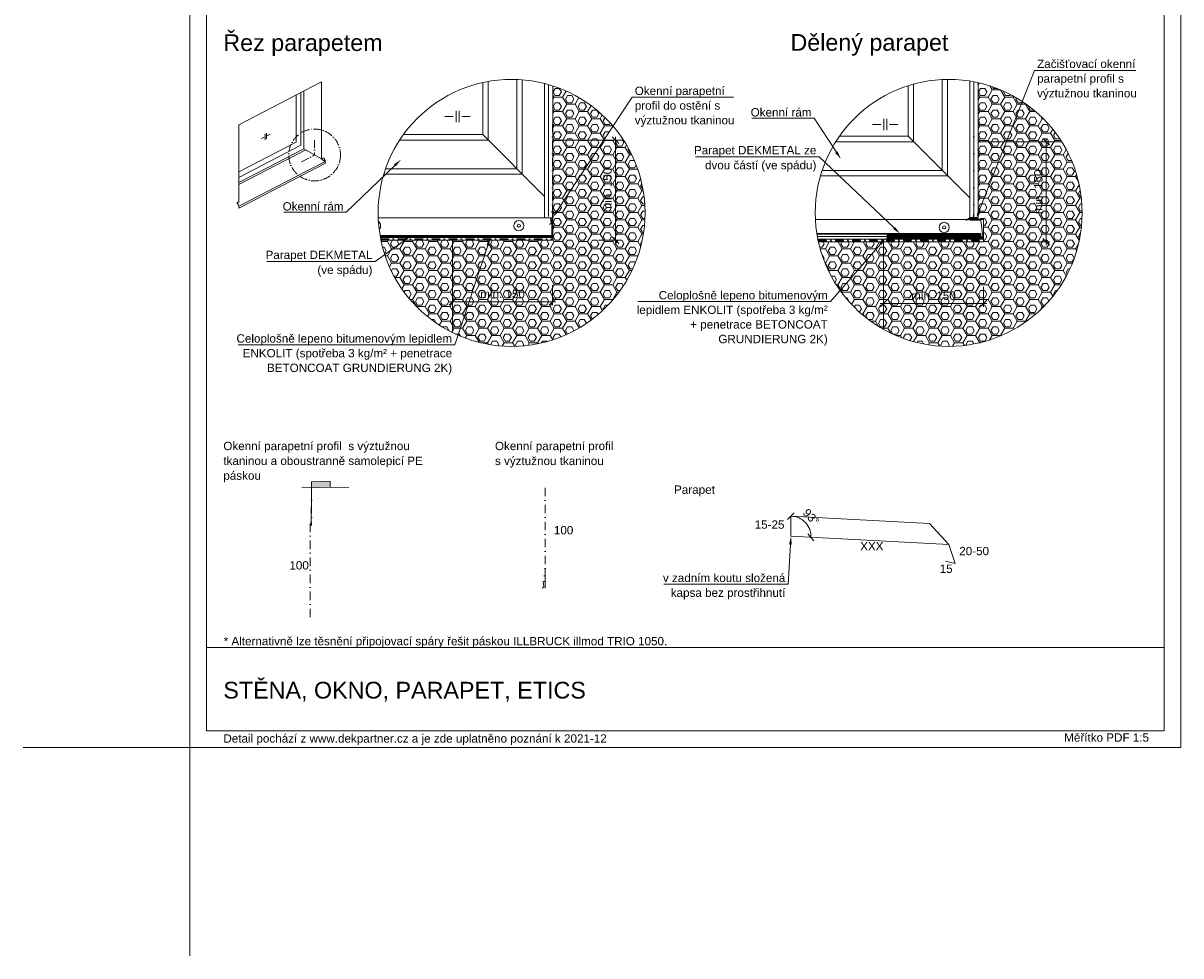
# Model space of a CAD drawing. Header units: millimetres. Extents: x -456324 to -444643, y 41194 to 44766.
# Tile 1 of 23: x -455568 to -453833, y 41194 to 42592. Entities that reach past the tile are written whole.
import ezdxf
from ezdxf.xclip import XClip

# ---------------------------------------------------------------- set-up
doc = ezdxf.new("R2010")
doc.units = ezdxf.units.MM
doc.header["$MEASUREMENT"] = 0
doc.header["$XCLIPFRAME"] = 0
doc.linetypes.add('ACAD_ISO10W100', pattern=[18, 12, -3, 0, -3])
doc.linetypes.add('VÝZTUŽNÁ_SÍŤ', pattern=[25.4, 12.7, -6.35, 0, -6.35])
for name, color, linetype in [('POHLED ZÁPADNÍ_1__K EXPEDICI', 7, 'Continuous'), ('POHLED ZÁPADNÍ_1__ZÁPATÍ', 7, 'Continuous'), ('POHLED ZÁPADNÍ_1_Defpoints', 7, 'Continuous'), ('POHLED ZÁPADNÍ_1_DEK_ETICS', 7, 'Continuous'), ('POHLED ZÁPADNÍ_1_DEK_KÓTY', 7, 'Continuous'), ('POHLED ZÁPADNÍ_1_DEK_Plechy', 7, 'Continuous'), ('POHLED ZÁPADNÍ_1_DEK_POPIS', 7, 'Continuous'), ('POHLED ZÁPADNÍ_1_DEK_SLABA', 7, 'Continuous'), ('POHLED ZÁPADNÍ_1_DEK_Spojeni', 7, 'Continuous'), ('POHLED ZÁPADNÍ_1_DEK_Výztužná síť', 7, 'Continuous'), ('POHLED ZÁPADNÍ_1_DEK_ŠRAFY', 7, 'Continuous'), ('POHLED ZÁPADNÍ_1_moje-rastr-pozn', 7, 'Continuous')]:
    doc.layers.add(name, color=color, linetype=linetype)
doc.styles.add('GENEROVANÝ_STYL_1', font='txt')
doc.linetypes.add('FENCELINE1', pattern='A,0,[2,Detail č.8 ŘEZ OKNEM -PARAPET1.Shx,S=0.31246,R=0,X=0,Y=0],-39.37,0', length=39.37)
doc.linetypes.add('LEPENÍ', pattern='A,0,[1,Detail č.8 ŘEZ OKNEM -PARAPET1.Shx,S=0.060476,R=0,X=0,Y=0],-7.62,0', length=7.62)
pattern_1 = [(0, (-667582.942, -9197.05), (0, 10.8253175), [6.25, -12.5]), (120, (-667582.942, -9197.05), (9.37499996, 5.41265875), [6.25, -12.5]), (60, (-667576.692, -9197.05), (-9.37499996, 5.41265875), [6.25, -12.5]), (0, (-667584.192, -9199.22), (18.75, 10.8253175), [12.5, -25]), (120, (-667584.192, -9199.22), (-18.74999996, 10.82531757), [12.5, -25]), (60, (-667584.192, -9199.22), (4e-08, 21.65063507), [0, -25, 12.5, 0, 0, 0])]

# ---------------------------------------------------------------- blocks, each defined once
blk = doc.blocks.new('Kresba_1_1', base_point=(-458293.8, 41579.2))
at = {"layer": 'POHLED ZÁPADNÍ_1_DEK_KÓTY', "linetype": 'Continuous', "lineweight": 18}
for points in [[(-455012.1, 42379.9), (-455009.2, 42376.9), (-455001.6, 42387)], [(-454347.3, 42399.5), (-454350.8, 42397.2), (-454342.2, 42387.9)], [(-454765.6, 42309.2), (-454769, 42311.5), (-454774.2, 42299.9)], [(-454132.7, 42311), (-454136.5, 42312.5), (-454139.2, 42300.1)], [(-454261, 42286.2), (-454263.9, 42283.2), (-454253.4, 42276.1)], [(-454999.6, 42266.2), (-454997.2, 42262.8), (-454988.3, 42271.8)], [(-454873.4, 42259), (-454869.5, 42257.7), (-454867.5, 42270.2)], [(-454284.3, 42262), (-454281.2, 42259.3), (-454274.5, 42270.1)], [(-454419.9, 41810.5), (-454415.7, 41810.3), (-454417, 41822.9)]]:
    blk.add_hatch(color=6, dxfattribs=at).paths.add_polyline_path(points)
at = {"layer": 'POHLED ZÁPADNÍ_1_DEK_ŠRAFY', "linetype": 'Continuous', "lineweight": 18}
h = blk.add_hatch(dxfattribs=at)
h.set_pattern_fill('PUR_0001', color=3, style=0, pattern_type=2)
h.set_pattern_definition(pattern_1)
h.paths.add_polyline_path([(-454773.9, 42416.3), (-454697.4, 42416.3), (-454683.6, 42437.2, 0.138402), (-454773.9, 42497.5)])
h = blk.add_hatch(dxfattribs=at)
h.set_pattern_fill('PUR_0001', color=3, style=0, pattern_type=2)
h.set_pattern_definition(pattern_1)
h.paths.add_polyline_path([(-454136.6, 42413.7), (-454011.2, 42413.7, 0.199605), (-454136.6, 42502.4)])
h = blk.add_hatch(dxfattribs=at)
h.set_pattern_fill('PUR_0001', color=3, style=0, pattern_type=2)
h.set_pattern_definition(pattern_1)
h.paths.add_polyline_path([(-454635.7, 42307.3, 0.145113), (-454668, 42416.3), (-454773.9, 42416.3), (-454773.9, 42266.3), (-454924.2, 42266.3), (-454924.2, 42127.9, 0.011343), (-454915.9, 42124.1, 0.540963)])
h = blk.add_hatch(dxfattribs=at)
h.set_pattern_fill('PUR_0001', color=3, style=0, pattern_type=2)
h.set_pattern_definition(pattern_1)
h.paths.add_polyline_path([(-454128.5, 42263.7), (-454278.5, 42263.7), (-454278.5, 42132.9, 0.573335), (-453980.6, 42307.3, 0.141117), (-454011.2, 42413.7), (-454136.6, 42413.7), (-454136.6, 42297.2), (-454128.5, 42297.2)])
for points in [[(-454148.9, 42297.2), (-454137.9, 42297.2), (-454137.9, 42300.2), (-454148.9, 42300.2)], [(-455107.5, 41905.4), (-455135.8, 41904.2), (-455135.8, 41895.8), (-455107.4, 41897.1)]]:
    blk.add_hatch(color=3, dxfattribs=at).paths.add_polyline_path(points)
h = blk.add_hatch(dxfattribs=at)
h.set_pattern_fill('PUR_0001', color=3, style=0, pattern_type=2)
h.set_pattern_definition(pattern_1)
h.paths.add_polyline_path([(-454924.2, 42127.9), (-454924.2, 42266.3), (-455031.5, 42266.3, 0.027712), (-455025.7, 42244.9, 0.201496)])
h = blk.add_hatch(dxfattribs=at)
h.set_pattern_fill('PUR_0001', color=3, style=0, pattern_type=2)
h.set_pattern_definition(pattern_1)
h.paths.add_polyline_path([(-454375.8, 42263.7, 0.212937), (-454278.5, 42132.9), (-454278.5, 42263.7)])
at = {"layer": 'POHLED ZÁPADNÍ_1__K EXPEDICI', "color": 3, "linetype": 'Continuous', "lineweight": 18, "flags": 128}
blk.add_lwpolyline([(-455317.7, 43606.2), (-453832.7, 43606.2), (-453832.7, 41506.2), (-455317.7, 41506.2)], close=True, dxfattribs=at)
at = {"layer": 'POHLED ZÁPADNÍ_1_Defpoints', "color": 6, "linetype": 'Continuous', "lineweight": 18}
for p, q in [((-454417, 41852.9), (-454417, 41852.9)), ((-454390.7, 41836.9), (-454390.6, 41836.9)), ((-454417, 41822.9), (-454417, 41822.9)), ((-454417, 41822.9), (-454417, 41822.9)), ((-454180.4, 41810.5), (-454180.3, 41810.5))]:
    blk.add_line(p, q, dxfattribs=at)
at = {"layer": 'POHLED ZÁPADNÍ_1_Defpoints', "color": 7, "linetype": 'Continuous', "lineweight": 18}
for p, q in [((-455317.7, 41756.2), (-455317.7, 41256.2)), ((-455567.7, 41506.2), (-455067.7, 41506.2))]:
    blk.add_line(p, q, dxfattribs=at)
at = {"layer": 'POHLED ZÁPADNÍ_1_DEK_ETICS', "color": 9, "linetype": 'FENCELINE1', "lineweight": 18}
for p, q in [((-454780.3, 42301.8), (-454780.3, 42499.5)), ((-454143, 42299), (-454143, 42503.7))]:
    blk.add_line(p, q, dxfattribs=at)
at = {"layer": 'POHLED ZÁPADNÍ_1_DEK_KÓTY', "color": 6, "linetype": 'Continuous', "lineweight": 18}
for p, q in [((-454134.6, 42311.7), (-454052.1, 42520.7)), ((-454052.1, 42520.7), (-454050.1, 42520.7)), ((-454050.1, 42520.7), (-453900.2, 42520.7)), ((-454767.3, 42310.3), (-454655.1, 42480.4)), ((-454655.1, 42480.4), (-454653.1, 42480.4)), ((-454653.1, 42480.4), (-454503.2, 42480.4)), ((-454384.2, 42449.4), (-454475.4, 42449.4)), ((-454382.2, 42449.4), (-454384.2, 42449.4)), ((-454349, 42398.3), (-454382.2, 42449.4)), ((-454675.2, 42411.3), (-454685.2, 42421.3)), ((-454680.2, 42261.3), (-454680.2, 42421.3)), ((-454705.2, 42416.3), (-454675.2, 42416.3)), ((-454059.5, 42413.7), (-454029.5, 42413.7)), ((-454029.5, 42408.7), (-454039.5, 42418.7)), ((-454034.5, 42258.7), (-454034.5, 42418.7)), ((-454376.9, 42391.3), (-454560.1, 42391.3)), ((-454374.9, 42391.3), (-454376.9, 42391.3)), ((-454262.4, 42284.7), (-454374.9, 42391.3)), ((-455010.6, 42378.4), (-455083.6, 42308.5)), ((-455085.6, 42308.5), (-455176.8, 42308.5)), ((-455083.6, 42308.5), (-455085.6, 42308.5)), ((-454705.2, 42266.3), (-454675.2, 42266.3)), ((-454685.2, 42271.3), (-454675.2, 42261.3)), ((-454039.5, 42268.7), (-454029.5, 42258.7)), ((-454998.4, 42264.5), (-455040.3, 42234.5)), ((-454871.4, 42258.3), (-454920.8, 42109.4)), ((-454282.7, 42260.6), (-454357.9, 42174.3)), ((-454059.5, 42263.7), (-454029.5, 42263.7)), ((-455042.3, 42234.5), (-455202.3, 42234.5)), ((-455040.3, 42234.5), (-455042.3, 42234.5)), ((-454924.2, 42199.1), (-454924.2, 42169.1)), ((-454774.2, 42199.1), (-454774.2, 42169.1)), ((-454278.5, 42196.5), (-454278.5, 42166.5)), ((-454128.5, 42196.5), (-454128.5, 42166.5)), ((-454919.2, 42179.1), (-454929.2, 42169.1)), ((-454779.2, 42169.1), (-454769.2, 42179.1)), ((-454929.2, 42174.1), (-454769.2, 42174.1)), ((-454359.9, 42174.3), (-454646.6, 42174.3)), ((-454357.9, 42174.3), (-454359.9, 42174.3)), ((-454273.5, 42176.5), (-454283.5, 42166.5)), ((-454283.5, 42171.5), (-454123.5, 42171.5)), ((-454133.5, 42166.5), (-454123.5, 42176.5)), ((-454922.8, 42109.4), (-455245.7, 42109.4)), ((-454920.8, 42109.4), (-454922.8, 42109.4)), ((-454412, 41857.7), (-454422, 41847.7)), ((-454391.9, 41826.6), (-454382.5, 41816.1)), ((-454417.8, 41810.4), (-454421.4, 41750.8)), ((-454423.4, 41750.8), (-454607.7, 41750.8)), ((-454421.4, 41750.8), (-454423.4, 41750.8))]:
    blk.add_line(p, q, dxfattribs=at)
for centre in [(-454835.7, 42307.3), (-454180.6, 42307.3)]:
    blk.add_circle(centre, 200, dxfattribs=at)
blk.add_arc((-454417, 41822.9), 29.9, 357, 90, dxfattribs=at)
at = {"layer": 'POHLED ZÁPADNÍ_1_DEK_Plechy', "color": 5, "linetype": 'Continuous', "lineweight": 18}
for p, q in [((-454149, 42297.2), (-454380.3, 42297.2)), ((-454141.7, 42297.2), (-454149, 42297.2)), ((-454141.7, 42297.2), (-454149, 42297.2)), ((-454272.7, 42273), (-454272.7, 42270.8)), ((-454272.7, 42272), (-454272.7, 42270.8)), ((-454272.7, 42270.8), (-454141.7, 42270.8)), ((-454143.7, 42273), (-454143.6, 42273)), ((-454417, 41852.9), (-454209.6, 41842)), ((-454417, 41852.9), (-454417, 41822.9)), ((-454180.4, 41810.5), (-454209.6, 41842)), ((-454417, 41822.9), (-454180.4, 41810.5)), ((-454180.4, 41810.5), (-454171.1, 41782)), ((-454171.1, 41782), (-454185.6, 41785.7))]:
    blk.add_line(p, q, dxfattribs=at)
at = {"layer": 'POHLED ZÁPADNÍ_1_DEK_Plechy', "color": 5, "linetype": 'Continuous', "lineweight": 18, "flags": 128}
for points in [[(-455032.8, 42273.4), (-454775.3, 42273.4), (-454775.3, 42299.9)], [(-454149, 42296.5), (-454132.6, 42296.5), (-454129.6, 42271.5), (-454272.7, 42271.5)], [(-454132.5, 42276.2), (-454378.2, 42276.2)]]:
    blk.add_lwpolyline(points, dxfattribs=at)
at = {"layer": 'POHLED ZÁPADNÍ_1_DEK_POPIS', "color": 6, "linetype": 'Continuous', "lineweight": 18}
blk.add_line((-455292.7, 41656.2), (-453857.7, 41656.2), dxfattribs=at)
at = {"layer": 'POHLED ZÁPADNÍ_1_DEK_POPIS', "color": 6, "linetype": 'Continuous', "lineweight": 18, "flags": 128}
blk.add_lwpolyline([(-455292.7, 43581.2), (-453857.7, 43581.2), (-453857.7, 41531.2), (-455292.7, 41531.2)], close=True, dxfattribs=at)
at = {"layer": 'POHLED ZÁPADNÍ_1_DEK_SLABA', "color": 153, "linetype": 'Continuous', "lineweight": 18}
for p, q in [((-455244.3, 42439.2), (-455120.6, 42503.4)), ((-455120.6, 42503.4), (-455120.6, 42388.2)), ((-454879, 42502.6), (-454879, 42424.6)), ((-454870.6, 42504.2), (-454870.6, 42416.2)), ((-454828, 42507.2), (-454828, 42373.2)), ((-454819.6, 42506.7), (-454819.6, 42365.2)), ((-454786.4, 42501.1), (-454786.4, 42299.9)), ((-454773.9, 42266.3), (-454773.9, 42497.5)), ((-454241.6, 42497.8), (-454241.6, 42422)), ((-454233.2, 42500.3), (-454233.2, 42413.6)), ((-454190.6, 42507.1), (-454190.6, 42370.6)), ((-454182.2, 42507.3), (-454182.2, 42362.6)), ((-454149, 42504.8), (-454149, 42300.1)), ((-454136.6, 42297.2), (-454136.6, 42502.4)), ((-455158.4, 42413.2), (-455158.4, 42483.8)), ((-455151.3, 42408.8), (-455151.3, 42487.5)), ((-455146.9, 42489.7), (-455146.9, 42403.3)), ((-454918.8, 42443), (-454918.8, 42460)), ((-454914.5, 42443), (-454914.5, 42460)), ((-455244.3, 42439.2), (-455244.3, 42324)), ((-454923.2, 42451.5), (-454935.7, 42451.5)), ((-454910.2, 42451.5), (-454897.7, 42451.5)), ((-454282.1, 42439.8), (-454294.7, 42439.8)), ((-454277.8, 42431.3), (-454277.8, 42448.4)), ((-454273.5, 42431.3), (-454273.5, 42448.4)), ((-454269.2, 42439.8), (-454256.6, 42439.8)), ((-455205.2, 42425.5), (-455205.2, 42416.8)), ((-455202.9, 42426.7), (-455202.9, 42418)), ((-455202, 42422.9), (-455197.7, 42425.1)), ((-454997.7, 42424.6), (-454879, 42424.6)), ((-454879, 42424.6), (-454786.2, 42331.8)), ((-454344.5, 42422), (-454241.6, 42422)), ((-454241.6, 42422), (-454149, 42330)), ((-454241.6, 42422), (-454149, 42330)), ((-455244.3, 42368.6), (-455158.4, 42413.2)), ((-455244.3, 42360.5), (-455151.3, 42408.8)), ((-455210.6, 42418.5), (-455206.4, 42420.6)), ((-455003.5, 42416.2), (-454870.6, 42416.2)), ((-454773.9, 42416.3), (-454668, 42416.3)), ((-454350, 42413.6), (-454233.2, 42413.6)), ((-454136.6, 42413.7), (-454011.2, 42413.7)), ((-455244.3, 42352.8), (-455146.9, 42403.3)), ((-455244.3, 42349.7), (-455145.1, 42401.2)), ((-455146.9, 42403.3), (-455120.6, 42388.2)), ((-455120.6, 42388.2), (-455117.6, 42389.7)), ((-455120.6, 42387.5), (-455115.2, 42384.4)), ((-455244.5, 42317.3), (-455114.9, 42384.5)), ((-455244.4, 42314.5), (-455114.8, 42381.8)), ((-455114.9, 42384.5), (-455114.8, 42381.8)), ((-454827.6, 42373.2), (-455024.6, 42373.2)), ((-454190.2, 42370.6), (-454370.3, 42370.6)), ((-454819.6, 42365.2), (-455027.1, 42365.2)), ((-454182.2, 42362.6), (-454372.8, 42362.6)), ((-454182.2, 42362.6), (-454372.8, 42362.6)), ((-455247.2, 42322.4), (-455244.3, 42324)), ((-455244.5, 42317.3), (-455244.4, 42314.5)), ((-454774.2, 42299.9), (-455035.6, 42299.9)), ((-454775.3, 42299.9), (-454775.3, 42276.6)), ((-454137.9, 42297.2), (-454128.5, 42297.2)), ((-454128.5, 42263.7), (-454128.5, 42297.2)), ((-454780.2, 42273.4), (-455032.8, 42273.4)), ((-454773.9, 42270.3), (-455032.3, 42270.3)), ((-454773.9, 42266.3), (-455031.5, 42266.3)), ((-454924.2, 42266.3), (-454924.2, 42127.9)), ((-454378, 42275.4), (-454132.5, 42275.4)), ((-454128.5, 42267.7), (-454376.6, 42267.7)), ((-454272.7, 42276.1), (-454272.7, 42267.7)), ((-454132.5, 42272.3), (-454272.7, 42272.3)), ((-454272.7, 42270.8), (-454128.5, 42270.8)), ((-454141.7, 42270.8), (-454272.7, 42270.8)), ((-454132.5, 42275.4), (-454132.5, 42272.3)), ((-454128.5, 42263.7), (-454375.8, 42263.7)), ((-454278.5, 42263.7), (-454278.5, 42132.9))]:
    blk.add_line(p, q, dxfattribs=at)
at = {"layer": 'POHLED ZÁPADNÍ_1_DEK_SLABA', "color": 153, "linetype": 'ACAD_ISO10W100', "lineweight": 18}
for p in [(-455130.9, 42416), (-455150.3, 42383.9)]:
    blk.add_line(p, (-455130.9, 42394), dxfattribs=at)
at = {"layer": 'POHLED ZÁPADNÍ_1_DEK_SLABA', "color": 153, "linetype": 'Continuous', "lineweight": 18, "flags": 128}
for points in [[(-454774.2, 42289.9), (-454774.2, 42318.9)], [(-454774.2, 42289.9), (-454774.2, 42299.9), (-454777.2, 42299.9), (-454776.2, 42291.7), (-454778.7, 42290.1)], [(-454774.2, 42308.6), (-454776.2, 42308.6)], [(-454148.9, 42300.2), (-454154.4, 42295.9)], [(-454148.9, 42300.2), (-454148.9, 42303.2)], [(-454148.9, 42300.2), (-454137.9, 42300.2)], [(-454143.3, 42300.2), (-454143.3, 42305.2)], [(-454142.7, 42300.2), (-454142.7, 42305.2)], [(-455079.4, 41896.5), (-455150, 41895.2)], [(-455135.8, 41895.3), (-455136.3, 41838.9)], [(-454785.2, 41763.7), (-454787.2, 41763.7)], [(-454785.2, 41745), (-454785.2, 41774)], [(-454785.2, 41745), (-454785.2, 41755), (-454788.2, 41755), (-454787.2, 41746.8), (-454789.7, 41745.2)]]:
    blk.add_lwpolyline(points, dxfattribs=at)
at = {"layer": 'POHLED ZÁPADNÍ_1_DEK_SLABA', "color": 153, "linetype": 'ACAD_ISO10W100', "lineweight": 18}
blk.add_circle((-455130.9, 42394), 38.8, dxfattribs=at)
at = {"layer": 'POHLED ZÁPADNÍ_1_DEK_SLABA', "color": 153, "linetype": 'Continuous', "lineweight": 18}
for centre, radius in [((-454824.8, 42288.1), 7.66), ((-454824.8, 42288.1), 2.32), ((-454187.4, 42285.5), 7.66), ((-454187.4, 42285.5), 2.32)]:
    blk.add_circle(centre, radius, dxfattribs=at)
for centre, radius, start, end in [((-455125.5, 42382.1), 10.9, 12.6957, 43.8602), ((-455255.1, 42314.9), 10.9, 12.6957, 43.8602), ((-455039.6, 42288.1), 7.66, 315.1953, 55.5678)]:
    blk.add_arc(centre, radius, start, end, dxfattribs=at)
at = {"layer": 'POHLED ZÁPADNÍ_1_DEK_Spojeni', "color": 6, "linetype": 'LEPENÍ', "lineweight": 18}
for p, q in [((-455032.5, 42271.8), (-454773.9, 42271.8)), ((-454377.4, 42272), (-454272.7, 42271.9)), ((-454272.7, 42269.2), (-454128.5, 42269.2)), ((-454272.6, 42273.9), (-454132.5, 42273.8))]:
    blk.add_line(p, q, dxfattribs=at)
at = {"layer": 'POHLED ZÁPADNÍ_1_DEK_Výztužná síť', "color": 1, "linetype": 'VÝZTUŽNÁ_SÍŤ', "lineweight": 18}
for p, q in [((-455032.1, 42269.2), (-454773.9, 42269.2)), ((-455031.7, 42267.4), (-454773.9, 42267.3)), ((-454376.4, 42266.6), (-454128.5, 42266.6)), ((-454376, 42264.7), (-454128.5, 42264.7)), ((-455135.8, 41895.3), (-455135.8, 41838.9))]:
    blk.add_line(p, q, dxfattribs=at)
at = {"layer": 'POHLED ZÁPADNÍ_1_DEK_Výztužná síť', "color": 1, "linetype": 'VÝZTUŽNÁ_SÍŤ', "lineweight": 18, "flags": 128}
for points in [[(-454774.5, 42300.2), (-454774.5, 42441.3)], [(-454142.9, 42300.2), (-454142.9, 42441.4)], [(-454785.6, 41755.3), (-454785.6, 41896.4)], [(-455137.4, 41841.8), (-455137.4, 41700.7)]]:
    blk.add_lwpolyline(points, dxfattribs=at)
at = {"layer": 'POHLED ZÁPADNÍ_1_DEK_ŠRAFY', "color": 3, "linetype": 'Continuous', "lineweight": 18}
for p, q in [((-454137.9, 42300.2), (-454148.9, 42300.2)), ((-454148.9, 42300.2), (-454148.9, 42297.2)), ((-454137.9, 42297.2), (-454137.9, 42300.2)), ((-454148.9, 42297.2), (-454137.9, 42297.2)), ((-455135.9, 41904.2), (-455107.5, 41905.4)), ((-455135.8, 41895.3), (-455135.8, 41904.2)), ((-455107.5, 41905.4), (-455107.4, 41895.9))]:
    blk.add_line(p, q, dxfattribs=at)
at = {"layer": 'POHLED ZÁPADNÍ_1_moje-rastr-pozn', "color": 241, "linetype": 'Continuous', "lineweight": 18}
blk.add_line((-455317.7, 44766.3), (-455317.7, 41194.2), dxfattribs=at)
at = {"layer": 'POHLED ZÁPADNÍ_1__ZÁPATÍ', "color": 6, "linetype": 'Continuous', "lineweight": 18, "insert": (-455267.7, 41589.9), "char_height": 25, "attachment_point": 4, "style": 'GENEROVANÝ_STYL_1'}
blk.add_mtext('\\A1;{\\pql;\\fArial|b0|i0|c238|p38;STĚNA, OKNO, PARAPET, ETICS}', dxfattribs=at)
at = {"layer": 'POHLED ZÁPADNÍ_1_DEK_KÓTY', "color": 6, "linetype": 'Continuous', "lineweight": 18, "style": 'GENEROVANÝ_STYL_1'}
for s, insert, char_height, attachment_point in [('\\A1;{\\pql;\\fArial|b0|i0|c238|p38;Řez parapetem}', (-455267.7, 42574.8), 25, 1), ('\\A1;{\\pql;\\fArial|b0|i0|c238|p38;Dělený parapet}', (-454417.8, 42575.2), 25, 1), ('\\A1;{\\pqr;\\fArial|b0|i0|c238|p38;Okenní rám}', (-454386.2, 42464.2), 12.5, 3), ('\\A1;{\\pqr;\\fArial|b0|i0|c238|p38;Okenní rám}', (-455087.6, 42323.3), 12.5, 3), ('\\A1;{\\pqc;\\fArial|b0|i0|c238|p38;min. 150}', (-454849.2, 42185.8), 12.5, 5), ('\\A1;{\\pqc;\\fArial|b0|i0|c238|p38;min. 150}', (-454203.5, 42183.2), 12.5, 5), ('\\A1;{\\pql;\\fArial|b0|i0|c238|p38;Parapet}', (-454592.2, 41898.9), 12.5, 1), ('\\A1;{\\pql;\\fArial|b0|i0|c238|p38;100}', (-454772.3, 41825.4), 12.5, 7), ('\\A1;{\\pql;\\fArial|b0|i0|c238|p38;15-25}', (-454471.4, 41833.9), 12.5, 7), ('\\A1;{\\pql;\\fArial|b0|i0|c238|p38;XXX}', (-454313.3, 41801.7), 12.5, 7), ('\\A1;{\\pql;\\fArial|b0|i0|c238|p38;20-50}', (-454164.8, 41794.2), 12.5, 7), ('\\A1;{\\pql;\\fArial|b0|i0|c238|p38;100}', (-455168.7, 41772.8), 12.5, 7), ('\\A1;{\\pql;\\fArial|b0|i0|c238|p38;15}', (-454194.2, 41767.7), 12.5, 7), ('\\A1;{\\pql;\\fArial|b0|i0|c238|p38;* Alternativně lze těsnění připojovací spáry řešit páskou ILLBRUCK illmod TRIO 1050.}', (-455267.2, 41663.8), 12.5, 4), ('\\A1;{\\pql;\\fArial|b0|i0|c238|p38;Měřítko PDF 1:5}', (-454007.5, 41521.2), 12.5, 4)]:
    blk.add_mtext(s, dxfattribs=dict(at, insert=insert, char_height=char_height, attachment_point=attachment_point))
at = {"layer": 'POHLED ZÁPADNÍ_1_DEK_KÓTY', "color": 6, "linetype": 'Continuous', "lineweight": 18, "char_height": 12.5, "style": 'GENEROVANÝ_STYL_1'}
for s, insert, width, attachment_point, line_spacing_factor in [('\\A1;{\\pql;\\fArial|b0|i0|c238|p38;Začišťovací okenní \\fArial|b0|i0|c238|p38;parapetní profil s \\fArial|b0|i0|c238|p38;výztužnou tkaninou}', (-454048.1, 42536.8), 173.53, 1, 1.056061), ('\\A1;{\\pql;\\fArial|b0|i0|c238|p38;Okenní parapetní \\fArial|b0|i0|c238|p38;profil do ostění s \\fArial|b0|i0|c238|p38;výztužnou tkaninou}', (-454651.1, 42496.4), 173.53, 1, 1.055996), ('\\A1;{\\pqr;\\fArial|b0|i0|c238|p38;Parapet DEKMETAL ze \\fArial|b0|i0|c238|p38;dvou částí (ve spádu)}', (-454378.9, 42407.5), 183.183, 3, 1.074693), ('\\A1;{\\pqr;\\fArial|b0|i0|c238|p38;Parapet DEKMETAL \\fArial|b0|i0|c238|p38;(ve spádu)}', (-455044.3, 42250.6), 165.303, 3, 1.074693), ('\\A1;{\\pqr;\\fArial|b0|i0|c238|p38;Celoplošně lepeno bitumenovým \\fArial|b0|i0|c238|p38;lepidlem ENKOLIT (spotřeba 3 kg/m² \\fArial|b0|i0|c238|p38;+ penetrace BETONCOAT \\fArial|b0|i0|c238|p38;GRUNDIERUNG 2K)}', (-454361.9, 42190.2), 287.702, 3, 1.050032), ('\\A1;{\\pqr;\\fArial|b0|i0|c238|p38;Celoplošně lepeno bitumenovým lepidlem \\fArial|b0|i0|c238|p38;ENKOLIT (spotřeba 3 kg/m² + penetrace \\fArial|b0|i0|c238|p38;BETONCOAT GRUNDIERUNG 2K)}', (-454924.8, 42125.4), 322.375, 3, 1.05614), ('\\A1;{\\pql;\\fArial|b0|i0|c238|p38;Okenní parapetní profil  s výztužnou tkaninou \\fArial|b0|i0|c238|p38;a oboustranně samolepicí PE páskou}', (-455267.7, 41964.3), 349.318, 1, 1.064489), ('\\A1;{\\pql;\\fArial|b0|i0|c238|p38;Okenní parapetní profil \\fArial|b0|i0|c238|p38;s výztužnou tkaninou }', (-454860.6, 41964.3), 185.945, 1, 1.074149), ('\\A1;{\\pqr;\\fArial|b0|i0|c238|p38;v zadním koutu složená \\fArial|b0|i0|c238|p38;kapsa bez prostřihnutí}', (-454425.4, 41766.7), 214.321, 3, 1.06468)]:
    blk.add_mtext(s, dxfattribs=dict(at, insert=insert, width=width, attachment_point=attachment_point, line_spacing_factor=line_spacing_factor))
at = {"layer": 'POHLED ZÁPADNÍ_1_DEK_KÓTY', "color": 6, "linetype": 'Continuous', "lineweight": 18, "char_height": 12.5, "attachment_point": 5, "style": 'GENEROVANÝ_STYL_1'}
for s, insert, rotation in [('\\A1;{\\pqc;\\fArial|b0|i0|c238|p38;min. 150}', (-454691.9, 42341.3), 90), ('\\A1;{\\pqc;\\fArial|b0|i0|c238|p38;min. 150}', (-454046.2, 42338.7), 90), ('\\A1;{\\pqc;\\fArial|b0|i0|c238|p38;93°}', (-454386.8, 41851.6), 313.5)]:
    blk.add_mtext(s, dxfattribs=dict(at, insert=insert, rotation=rotation))
at = {"layer": 'POHLED ZÁPADNÍ_1_DEK_KÓTY', "color": 180, "linetype": 'Continuous', "lineweight": 18, "insert": (-455267.6, 41518), "char_height": 12.5, "attachment_point": 4, "style": 'GENEROVANÝ_STYL_1'}
blk.add_mtext('\\A1;{\\pql;\\fArial|b0|i0|c238|p38;Detail pochází z www.dekpartner.cz a je zde uplatněno poznání k 2021-12}', dxfattribs=at)

msp = doc.modelspace()

# ---------------------------------------------------------------- block references
at = {"color": 9, "linetype": 'Continuous', "lineweight": 13}
ref = msp.add_blockref('Kresba_1_1', (-458293.8, 41579.2), dxfattribs=at)
XClip(ref).set_block_clipping_path([(-456324.4506340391, 41194.190298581), (-453597.5864013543, 44766.3417775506)])

doc.saveas('drawing.dxf')
